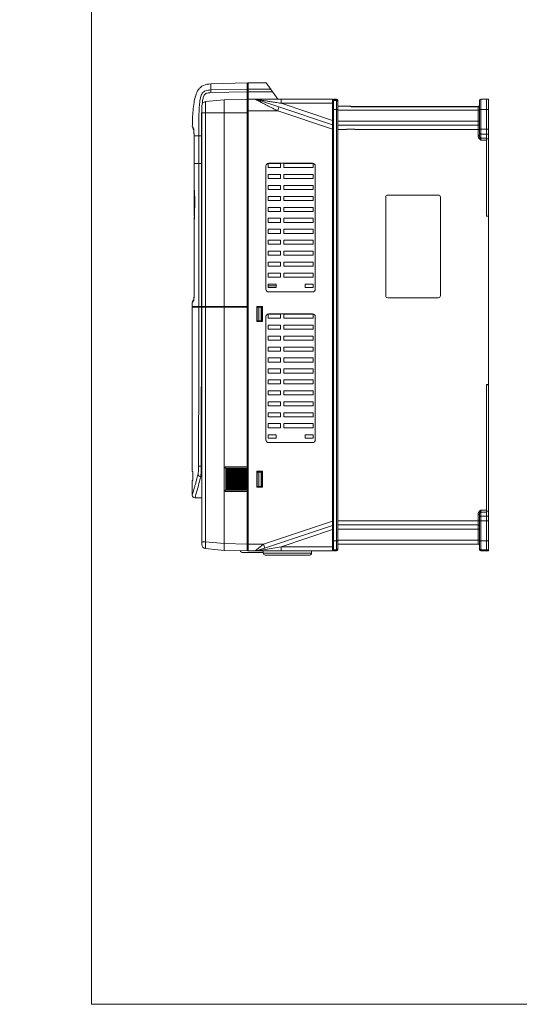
# Model space of a CAD drawing. Header units: millimetres. Extents: x -473 to 23648, y -382 to 1866.
# Tile 163 of 256: x 7216 to 7580, y -382 to 337. Entities that reach past the tile are written whole.
import ezdxf

# ---------------------------------------------------------------- set-up
doc = ezdxf.new("R2010")
doc.units = ezdxf.units.MM
doc.header["$LTSCALE"] = 80
doc.layers.get('0').update_dxf_attribs({"linetype": 'CONTINUOUS'})
doc.styles.get("Standard").update_dxf_attribs({"font": 'technic_.ttf', "width": 0.7})

msp = doc.modelspace()

# ---------------------------------------------------------------- linework, layer by layer
at = {"color": 0, "lineweight": 0}
for p, q in [((7268.152, 784.392), (7268.152, -382.445)), ((7268.152, -382.445), (9857.679, -382.445))]:
    msp.add_line(p, q, dxfattribs=at)
at = {"color": 0, "linetype": 'Continuous', "lineweight": 0}
for p, q in [((7355.235, 289.881), (7381.685, 290.574)), ((7355.235, 285.479), (7355.235, 289.881)), ((7381.685, 268.708), (7381.685, 290.574)), ((7382.085, 290.084), (7381.685, 290.084)), ((7382.085, 278.208), (7382.085, 290.084)), ((7382.085, 290.074), (7382.485, 290.074)), ((7382.485, 287.898), (7382.085, 287.898)), ((7382.485, 287.771), (7382.085, 287.771)), ((7382.485, -51.302), (7382.485, 290.574)), ((7382.485, 290.574), (7395.585, 290.574)), ((7395.585, 290.574), (7404.082, 278.698)), ((7355.235, 285.479), (7381.685, 286.122)), ((7355.252, 283.491), (7381.685, 284.134)), ((7382.085, 285.634), (7381.685, 285.634)), ((7382.085, 284.143), (7381.685, 284.143)), ((7382.085, -50.802), (7382.085, 285.625)), ((7382.085, 285.625), (7382.485, 285.625)), ((7382.085, 284.134), (7400.193, 284.134)), ((7382.485, 286.122), (7398.77, 286.122)), ((7348.635, 268.708), (7348.635, 273.979)), ((7365.021, 278.261), (7351.352, 276.966)), ((7351.352, 275.014), (7351.352, 276.966)), ((7351.352, 273.979), (7351.352, 275.014)), ((7351.352, 268.709), (7351.352, 273.979)), ((7365.021, 278.261), (7381.685, 278.698)), ((7382.085, 278.208), (7381.685, 278.208)), ((7382.085, 278.198), (7382.485, 278.198)), ((7382.085, 277.348), (7382.085, 268.708)), ((7382.485, 278.698), (7387.596, 278.698)), ((7382.485, 278.698), (7387.596, 278.698)), ((7387.634, 278.698), (7387.6, 278.698)), ((7387.6, 278.698), (7444.085, 278.698)), ((7388.548, 278.543), (7388.239, 278.628)), ((7404.99, 273.043), (7388.548, 278.543)), ((7406.51, 278.698), (7406.51, 275.698)), ((7406.51, 278.698), (7444.085, 278.698)), ((7444.085, 263.129), (7406.51, 275.698)), ((7406.51, 275.698), (7444.885, 275.698)), ((7444.085, -51.302), (7444.085, 278.698)), ((7444.885, 278.198), (7444.085, 278.198)), ((7444.885, 278.112), (7444.885, 278.698)), ((7444.885, 278.698), (7446.885, 278.698)), ((7444.885, 278.698), (7446.885, 278.698)), ((7446.885, 278.097), (7444.885, 278.097)), ((7444.885, 271.198), (7444.885, 278.096)), ((7446.885, 277.878), (7444.885, 277.878)), ((7446.885, 277.878), (7444.885, 277.878)), ((7446.885, 278.698), (7446.885, -50.701)), ((7446.885, 278.698), (7446.885, -50.701)), ((7447.885, 277.698), (7447.885, -50.302)), ((7447.885, 277.698), (7447.885, -50.302)), ((7456.466, 273.698), (7447.885, 273.698)), ((7458.885, 273.276), (7458.1, 273.372)), ((7458.792, 273.277), (7458.34, 273.342)), ((7459.911, 273.488), (7549.859, 273.488)), ((7473.065, 273.483), (7460.635, 273.483)), ((7549.513, 273.483), (7536.768, 273.483)), ((7549.866, 273.422), (7549.513, 273.483)), ((7550.11, 273.276), (7549.866, 273.422)), ((7550.811, 273.421), (7550.556, 273.3)), ((7551.041, 273.622), (7550.811, 273.421)), ((7551.011, 273.591), (7550.902, 273.501)), ((7551.179, 273.805), (7551.011, 273.591)), ((7551.179, 273.805), (7551.041, 273.622)), ((7551.182, 273.81), (7551.293, 273.953)), ((7551.205, 273.787), (7551.182, 273.81)), ((7551.292, 273.952), (7551.205, 273.787)), ((7551.366, 274.054), (7551.292, 273.952)), ((7551.292, 273.952), (7551.293, 273.952)), ((7551.37, 274.067), (7551.368, 274.061)), ((7551.385, 252.112), (7551.385, 277.698)), ((7552.385, 248.869), (7552.385, 278.698)), ((7552.385, 278.698), (7556.385, 278.698)), ((7556.385, 278.698), (7552.385, 278.698)), ((7556.385, 278.698), (7556.385, 193.388)), ((7557.885, 278.698), (7556.385, 278.698)), ((7556.385, 278.698), (7556.385, 271.198)), ((7557.885, 193.188), (7557.885, 278.698)), ((7348.524, 268.712), (7348.527, 268.809)), ((7348.635, 127.208), (7348.635, 268.708)), ((7382.085, 268.708), (7348.635, 268.708)), ((7351.352, 127.208), (7351.352, 268.709)), ((7365.021, 268.708), (7365.021, 127.208)), ((7381.685, 10.137), (7381.685, 268.708)), ((7382.085, 270.198), (7404.039, 270.198)), ((7404.99, 273.043), (7404.039, 270.198)), ((7444.085, 256.802), (7404.039, 270.198)), ((7444.085, 259.965), (7404.99, 273.043)), ((7444.885, -43.802), (7444.885, 271.198)), ((7444.885, 271.198), (7447.885, 271.198)), ((7444.885, 271.198), (7447.885, 271.198)), ((7447.885, 270.698), (7551.385, 270.698)), ((7550.385, 273.276), (7458.885, 273.276)), ((7458.885, 273.065), (7458.885, 273.276)), ((7550.385, 273.065), (7458.885, 273.065)), ((7550.556, 273.3), (7550.385, 273.276)), ((7550.385, 252.112), (7550.385, 273.276)), ((7551.385, 271.198), (7556.385, 271.198)), ((7556.385, 193.188), (7556.385, 271.198)), ((7557.885, 271.198), (7556.385, 271.198)), ((7444.885, 262.861), (7444.085, 262.861)), ((7444.885, 259.198), (7444.085, 259.198)), ((7447.885, 262.698), (7551.385, 262.698)), ((7550.385, 259.698), (7447.885, 259.698)), ((7341.959, 257.849), (7342.411, 257.042)), ((7342.246, 257.892), (7342.436, 257.548)), ((7342.411, 257.042), (7342.757, 256.421)), ((7342.436, 257.548), (7342.645, 257.172)), ((7342.744, 256.516), (7342.767, 256.34)), ((7342.765, 256.359), (7342.793, 256.078)), ((7342.791, 256.105), (7342.821, 255.731)), ((7342.818, 255.764), (7342.846, 255.338)), ((7342.846, 255.338), (7342.876, 254.778)), ((7342.874, 254.824), (7342.901, 254.176)), ((7342.899, 254.227), (7342.924, 253.494)), ((7342.922, 253.551), (7342.944, 252.738)), ((7342.942, 252.798), (7342.961, 251.833)), ((7342.964, 251.858), (7342.961, 251.832)), ((7342.964, 251.858), (7346.359, 251.858)), ((7346.359, 231.858), (7346.359, 251.858)), ((7346.359, 251.858), (7348.311, 251.858)), ((7348.311, 248.708), (7348.311, 251.858)), ((7444.885, 256.534), (7444.085, 256.534)), ((7454.385, 256.698), (7447.885, 256.698)), ((7460.385, 256.928), (7454.385, 256.928)), ((7454.385, 256.813), (7454.385, 256.928)), ((7454.385, 256.698), (7454.385, 256.813)), ((7460.385, 256.813), (7460.385, 256.928)), ((7460.385, 256.698), (7460.385, 256.813)), ((7460.385, 256.698), (7551.385, 256.698)), ((7551.385, 252.112), (7550.385, 252.112)), ((7551.385, 256.769), (7556.385, 256.769)), ((7552.385, 253.233), (7556.385, 253.233)), ((7557.885, 256.769), (7556.385, 256.769)), ((7557.885, 253.233), (7556.385, 253.233)), ((7342.973, 250.525), (7342.973, 231.858)), ((7342.977, 250.095), (7342.973, 250.095)), ((7342.977, 250.095), (7342.977, 231.858)), ((7348.311, 231.858), (7348.311, 248.708)), ((7551.776, 250.43), (7551.166, 249.869)), ((7556.385, 250.284), (7552.385, 250.284)), ((7556.385, 248.869), (7552.385, 248.869)), ((7557.885, 249.698), (7556.385, 249.698)), ((7342.977, 232.096), (7342.973, 232.096)), ((7342.977, 231.858), (7342.973, 231.858)), ((7342.977, 231.858), (7342.979, 214.624)), ((7346.359, 231.858), (7342.977, 231.858)), ((7348.635, 231.858), (7346.359, 231.858)), ((7348.303, 127.208), (7348.311, 231.858)), ((7396.985, 228.698), (7396.985, 231.698)), ((7396.985, 231.698), (7406.085, 231.698)), ((7397.485, 231.898), (7429.485, 231.898)), ((7406.085, 231.698), (7406.085, 228.698)), ((7408.585, 231.698), (7408.585, 228.698)), ((7408.585, 231.698), (7429.985, 231.698)), ((7429.985, 231.698), (7429.985, 228.698)), ((7395.485, 139.898), (7395.485, 229.898)), ((7406.085, 228.698), (7396.985, 228.698)), ((7396.985, 220.698), (7396.985, 223.698)), ((7396.985, 223.698), (7406.085, 223.698)), ((7406.085, 223.698), (7406.085, 220.698)), ((7429.985, 228.698), (7408.585, 228.698)), ((7408.585, 223.698), (7408.585, 220.698)), ((7408.585, 223.698), (7429.985, 223.698)), ((7429.985, 223.698), (7429.985, 220.698)), ((7431.485, 229.898), (7431.485, 139.898)), ((7406.085, 220.698), (7396.985, 220.698)), ((7429.985, 220.698), (7408.585, 220.698)), ((7342.975, 214.653), (7342.979, 214.624)), ((7342.975, 214.653), (7342.985, 214.499)), ((7342.979, 214.624), (7342.985, 214.499)), ((7342.985, 214.499), (7343.019, 214.22)), ((7343.014, 214.337), (7343.019, 214.22)), ((7343.019, 214.22), (7343.019, 214.218)), ((7396.985, 212.698), (7396.985, 215.698)), ((7396.985, 215.698), (7406.085, 215.698)), ((7406.085, 212.698), (7396.985, 212.698)), ((7406.085, 215.698), (7406.085, 212.698)), ((7408.585, 215.698), (7408.585, 212.698)), ((7408.585, 215.698), (7429.985, 215.698)), ((7429.985, 212.698), (7408.585, 212.698)), ((7429.985, 215.698), (7429.985, 212.698)), ((7521.385, 208.698), (7484.385, 208.698)), ((7396.985, 204.698), (7396.985, 207.698)), ((7396.985, 207.698), (7406.085, 207.698)), ((7406.085, 204.698), (7396.985, 204.698)), ((7406.085, 207.698), (7406.085, 204.698)), ((7408.585, 207.698), (7408.585, 204.698)), ((7408.585, 207.698), (7429.985, 207.698)), ((7429.985, 204.698), (7408.585, 204.698)), ((7429.985, 207.698), (7429.985, 204.698)), ((7482.885, 207.198), (7482.885, 135.198)), ((7522.885, 135.198), (7522.885, 207.198)), ((7342.981, 197.939), (7342.984, 197.81)), ((7343.407, 198.765), (7343.405, 198.792)), ((7343.449, 200.817), (7343.446, 200.61)), ((7396.985, 196.698), (7396.985, 199.698)), ((7396.985, 199.698), (7406.085, 199.698)), ((7406.085, 196.698), (7396.985, 196.698)), ((7406.085, 199.698), (7406.085, 196.698)), ((7408.585, 199.698), (7408.585, 196.698)), ((7408.585, 199.698), (7429.985, 199.698)), ((7429.985, 196.698), (7408.585, 196.698)), ((7429.985, 199.698), (7429.985, 196.698)), ((7342.989, 187.376), (7342.986, 187.247)), ((7342.99, 187.329), (7342.986, 187.247)), ((7342.989, 187.376), (7342.99, 187.329)), ((7342.992, 187.375), (7342.99, 187.323)), ((7342.99, 187.323), (7342.99, 187.247)), ((7396.985, 188.698), (7396.985, 191.698)), ((7396.985, 191.698), (7406.085, 191.698)), ((7406.085, 188.698), (7396.985, 188.698)), ((7406.085, 191.698), (7406.085, 188.698)), ((7408.585, 191.698), (7408.585, 188.698)), ((7408.585, 191.698), (7429.985, 191.698)), ((7429.985, 188.698), (7408.585, 188.698)), ((7429.985, 191.698), (7429.985, 188.698)), ((7557.885, 193.388), (7556.385, 193.388)), ((7557.885, 193.188), (7556.385, 193.188)), ((7557.885, 193.188), (7557.885, 70.188)), ((7396.985, 180.698), (7396.985, 183.698)), ((7396.985, 183.698), (7406.085, 183.698)), ((7406.085, 180.698), (7396.985, 180.698)), ((7406.085, 183.698), (7406.085, 180.698)), ((7408.585, 183.698), (7408.585, 180.698)), ((7408.585, 183.698), (7429.985, 183.698)), ((7429.985, 180.698), (7408.585, 180.698)), ((7429.985, 183.698), (7429.985, 180.698)), ((7396.985, 172.698), (7396.985, 175.698)), ((7396.985, 175.698), (7406.085, 175.698)), ((7406.085, 172.698), (7396.985, 172.698)), ((7406.085, 175.698), (7406.085, 172.698)), ((7408.585, 175.698), (7408.585, 172.698)), ((7408.585, 175.698), (7429.985, 175.698)), ((7429.985, 172.698), (7408.585, 172.698)), ((7429.985, 175.698), (7429.985, 172.698)), ((7396.985, 164.698), (7396.985, 167.698)), ((7396.985, 167.698), (7406.085, 167.698)), ((7406.085, 167.698), (7406.085, 164.698)), ((7408.585, 167.698), (7408.585, 164.698)), ((7408.585, 167.698), (7429.985, 167.698)), ((7429.985, 167.698), (7429.985, 164.698)), ((7406.085, 164.698), (7396.985, 164.698)), ((7396.985, 156.698), (7396.985, 159.698)), ((7396.985, 159.698), (7406.085, 159.698)), ((7406.085, 159.698), (7406.085, 156.698)), ((7429.985, 164.698), (7408.585, 164.698)), ((7408.585, 159.698), (7408.585, 156.698)), ((7408.585, 159.698), (7429.985, 159.698)), ((7429.985, 159.698), (7429.985, 156.698)), ((7406.085, 156.698), (7396.985, 156.698)), ((7396.985, 151.698), (7406.085, 151.698)), ((7396.985, 148.698), (7396.985, 151.698)), ((7406.085, 151.698), (7406.085, 148.698)), ((7429.985, 156.698), (7408.585, 156.698)), ((7408.585, 151.698), (7429.985, 151.698)), ((7408.585, 151.698), (7408.585, 148.698)), ((7429.985, 151.698), (7429.985, 148.698)), ((7406.085, 148.698), (7396.985, 148.698)), ((7429.985, 148.698), (7408.585, 148.698)), ((7343.035, 138.513), (7343.031, 138.513)), ((7396.985, 143.498), (7402.985, 143.498)), ((7396.985, 141.098), (7396.985, 143.498)), ((7402.985, 142.447), (7396.985, 142.447)), ((7402.985, 141.098), (7396.985, 141.098)), ((7429.485, 137.898), (7397.485, 137.898)), ((7402.985, 143.498), (7402.985, 141.098)), ((7423.985, 143.498), (7429.985, 143.498)), ((7423.985, 141.098), (7423.985, 143.498)), ((7429.985, 141.098), (7423.985, 141.098)), ((7429.985, 143.498), (7429.985, 141.098)), ((7341.635, 127.208), (7341.635, 130.143)), ((7342.494, 131.958), (7342.038, 131.348)), ((7342.658, 131.514), (7342.434, 131.212)), ((7342.804, 132.378), (7342.494, 131.958)), ((7484.385, 133.698), (7521.385, 133.698)), ((7341.635, 127.208), (7381.685, 127.208)), ((7341.635, 6.708), (7341.635, 126.708)), ((7341.635, 126.708), (7382.085, 126.708)), ((7342.135, 126.708), (7342.135, 127.208)), ((7346.351, 127.208), (7346.352, 129.308)), ((7346.848, 126.708), (7346.848, 127.208)), ((7348.273, 10.596), (7348.302, 126.708)), ((7348.311, 126.708), (7348.311, 127.208)), ((7348.635, -46.563), (7348.635, 126.708)), ((7348.635, -44.572), (7348.635, 126.708)), ((7349.135, 126.708), (7349.135, 127.208)), ((7351.352, -44.572), (7351.352, 126.708)), ((7351.399, 126.708), (7351.399, 127.208)), ((7365.021, 126.708), (7365.021, -45.867)), ((7365.051, 126.708), (7365.051, 127.208)), ((7388.687, 127.208), (7392.987, 127.208)), ((7388.687, 116.208), (7388.687, 127.208)), ((7389.087, 126.708), (7388.687, 126.708)), ((7389.087, 126.708), (7392.587, 126.708)), ((7389.087, 126.708), (7389.087, 116.708)), ((7390.147, 126.708), (7390.147, 116.708)), ((7392.034, 116.708), (7392.034, 126.708)), ((7392.587, 126.708), (7392.587, 116.708)), ((7392.987, 123.859), (7392.587, 123.859)), ((7392.987, 127.208), (7392.987, 116.208)), ((7389.087, 116.708), (7388.687, 116.708)), ((7392.987, 116.208), (7388.687, 116.208)), ((7392.587, 116.708), (7389.087, 116.708)), ((7392.587, 119.798), (7392.987, 119.798)), ((7392.987, 118.598), (7392.587, 118.598)), ((7395.485, 29.898), (7395.485, 119.898)), ((7396.985, 121.698), (7406.085, 121.698)), ((7396.985, 118.698), (7396.985, 121.698)), ((7406.085, 118.698), (7396.985, 118.698)), ((7397.485, 121.898), (7429.485, 121.898)), ((7406.085, 121.698), (7406.085, 118.698)), ((7408.585, 121.698), (7429.985, 121.698)), ((7408.585, 121.698), (7408.585, 118.698)), ((7429.985, 118.698), (7408.585, 118.698)), ((7429.985, 121.698), (7429.985, 118.698)), ((7431.485, 119.898), (7431.485, 29.898)), ((7396.985, 113.698), (7406.085, 113.698)), ((7396.985, 110.698), (7396.985, 113.698)), ((7406.085, 110.698), (7396.985, 110.698)), ((7406.085, 113.698), (7406.085, 110.698)), ((7408.585, 113.698), (7429.985, 113.698)), ((7408.585, 113.698), (7408.585, 110.698)), ((7429.985, 110.698), (7408.585, 110.698)), ((7429.985, 113.698), (7429.985, 110.698)), ((7396.985, 105.698), (7406.085, 105.698)), ((7396.985, 102.698), (7396.985, 105.698)), ((7406.085, 102.698), (7396.985, 102.698)), ((7406.085, 105.698), (7406.085, 102.698)), ((7408.585, 105.698), (7429.985, 105.698)), ((7408.585, 105.698), (7408.585, 102.698)), ((7429.985, 102.698), (7408.585, 102.698)), ((7429.985, 105.698), (7429.985, 102.698)), ((7396.985, 97.698), (7406.085, 97.698)), ((7396.985, 94.698), (7396.985, 97.698)), ((7406.085, 94.698), (7396.985, 94.698)), ((7406.085, 97.698), (7406.085, 94.698)), ((7408.585, 97.698), (7429.985, 97.698)), ((7408.585, 97.698), (7408.585, 94.698)), ((7429.985, 94.698), (7408.585, 94.698)), ((7429.985, 97.698), (7429.985, 94.698)), ((7396.985, 89.698), (7406.085, 89.698)), ((7396.985, 86.698), (7396.985, 89.698)), ((7406.085, 86.698), (7396.985, 86.698)), ((7406.085, 89.698), (7406.085, 86.698)), ((7408.585, 89.698), (7429.985, 89.698)), ((7408.585, 89.698), (7408.585, 86.698)), ((7429.985, 86.698), (7408.585, 86.698)), ((7429.985, 89.698), (7429.985, 86.698)), ((7396.985, 78.698), (7396.985, 81.698)), ((7396.985, 81.698), (7406.085, 81.698)), ((7406.085, 81.698), (7406.085, 78.698)), ((7408.585, 81.698), (7408.585, 78.698)), ((7408.585, 81.698), (7429.985, 81.698)), ((7429.985, 81.698), (7429.985, 78.698)), ((7406.085, 78.698), (7396.985, 78.698)), ((7396.985, 70.698), (7396.985, 73.698)), ((7396.985, 73.698), (7406.085, 73.698)), ((7406.085, 73.698), (7406.085, 70.698)), ((7429.985, 78.698), (7408.585, 78.698)), ((7408.585, 73.698), (7429.985, 73.698)), ((7408.585, 73.698), (7408.585, 70.698)), ((7429.985, 73.698), (7429.985, 70.698)), ((7406.085, 70.698), (7396.985, 70.698)), ((7396.985, 62.698), (7396.985, 65.698)), ((7396.985, 65.698), (7406.085, 65.698)), ((7406.085, 65.698), (7406.085, 62.698)), ((7429.985, 70.698), (7408.585, 70.698)), ((7408.585, 65.698), (7429.985, 65.698)), ((7408.585, 65.698), (7408.585, 62.698)), ((7429.985, 65.698), (7429.985, 62.698)), ((7556.385, -50.701), (7556.385, 70.188)), ((7557.885, 70.188), (7556.385, 70.188)), ((7556.385, -51.302), (7556.385, 69.988)), ((7557.885, 69.988), (7556.385, 69.988)), ((7557.885, -51.302), (7557.885, 70.188)), ((7406.085, 62.698), (7396.985, 62.698)), ((7396.985, 57.698), (7406.085, 57.698)), ((7396.985, 54.698), (7396.985, 57.698)), ((7406.085, 57.698), (7406.085, 54.698)), ((7429.985, 62.698), (7408.585, 62.698)), ((7408.585, 57.698), (7429.985, 57.698)), ((7408.585, 57.698), (7408.585, 54.698)), ((7429.985, 57.698), (7429.985, 54.698)), ((7406.085, 54.698), (7396.985, 54.698)), ((7429.985, 54.698), (7408.585, 54.698)), ((7396.985, 49.698), (7406.085, 49.698)), ((7396.985, 46.698), (7396.985, 49.698)), ((7406.085, 46.698), (7396.985, 46.698)), ((7406.085, 49.698), (7406.085, 46.698)), ((7408.585, 49.698), (7429.985, 49.698)), ((7408.585, 49.698), (7408.585, 46.698)), ((7429.985, 46.698), (7408.585, 46.698)), ((7429.985, 49.698), (7429.985, 46.698)), ((7396.985, 41.698), (7406.085, 41.698)), ((7396.985, 38.698), (7396.985, 41.698)), ((7406.085, 38.698), (7396.985, 38.698)), ((7406.085, 41.698), (7406.085, 38.698)), ((7408.585, 41.698), (7429.985, 41.698)), ((7408.585, 41.698), (7408.585, 38.698)), ((7429.985, 38.698), (7408.585, 38.698)), ((7429.985, 41.698), (7429.985, 38.698)), ((7396.985, 33.498), (7402.985, 33.498)), ((7396.985, 31.098), (7396.985, 33.498)), ((7402.985, 31.098), (7396.985, 31.098)), ((7402.985, 33.498), (7402.985, 31.098)), ((7423.985, 33.498), (7429.985, 33.498)), ((7423.985, 31.098), (7423.985, 33.498)), ((7429.985, 31.098), (7423.985, 31.098)), ((7429.985, 33.498), (7429.985, 31.098)), ((7429.485, 27.898), (7397.485, 27.898)), ((7348.273, 10.596), (7348.635, 10.595)), ((7381.685, 10.137), (7366.135, 10.137)), ((7367.259, 9.137), (7366.135, 9.137)), ((7366.159, -6.856), (7366.159, 9.13)), ((7366.759, 9.137), (7366.759, -6.863)), ((7367.259, -6.863), (7367.259, 9.137)), ((7368.359, 9.137), (7367.269, 9.137)), ((7367.859, 9.137), (7367.859, -6.863)), ((7368.359, -6.863), (7368.359, 9.137)), ((7369.458, 9.137), (7368.369, 9.137)), ((7368.958, 9.137), (7368.958, -6.863)), ((7369.458, -6.863), (7369.458, 9.137)), ((7370.558, 9.137), (7369.469, 9.137)), ((7370.058, 9.137), (7370.058, -6.863)), ((7370.558, -6.863), (7370.558, 9.137)), ((7371.657, 9.137), (7370.568, 9.137)), ((7371.158, 9.137), (7371.158, -6.863)), ((7371.657, -6.863), (7371.657, 9.137)), ((7372.757, 9.137), (7371.668, 9.137)), ((7372.257, 9.137), (7372.257, -6.863)), ((7372.757, -6.863), (7372.757, 9.137)), ((7373.857, 9.137), (7372.768, 9.137)), ((7373.357, 9.137), (7373.357, -6.863)), ((7373.857, -6.863), (7373.857, 9.137)), ((7374.956, 9.137), (7373.867, 9.137)), ((7374.456, 9.137), (7374.456, -6.863)), ((7374.956, -6.863), (7374.956, 9.137)), ((7376.056, 9.137), (7374.967, 9.137)), ((7375.556, 9.137), (7375.556, -6.863)), ((7376.056, -6.863), (7376.056, 9.137)), ((7377.156, 9.137), (7376.066, 9.137)), ((7376.656, 9.137), (7376.656, -6.863)), ((7377.156, -6.863), (7377.156, 9.137)), ((7378.255, 9.137), (7377.166, 9.137)), ((7377.755, 9.137), (7377.755, -6.863)), ((7378.255, -6.863), (7378.255, 9.137)), ((7379.355, 9.137), (7378.266, 9.137)), ((7378.855, 9.137), (7378.855, -6.863)), ((7379.355, -6.863), (7379.355, 9.137)), ((7380.454, 9.137), (7379.365, 9.137)), ((7379.955, 9.137), (7379.955, -6.863)), ((7380.454, -6.863), (7380.454, 9.137)), ((7380.465, 9.137), (7382.085, 9.137)), ((7381.054, 9.137), (7381.054, -6.863)), ((7381.685, 10.137), (7382.085, 10.137)), ((7381.685, 9.137), (7381.685, -6.863)), ((7341.635, 6.708), (7341.998, 6.708)), ((7342.004, 0.208), (7341.635, 0.208)), ((7341.635, -10.47), (7341.635, 0.208)), ((7341.998, 6.708), (7342.004, 0.208)), ((7347.804, 2.958), (7348.635, 2.945)), ((7388.687, 6.887), (7392.987, 6.887)), ((7388.687, -4.613), (7388.687, 6.887)), ((7388.687, 6.387), (7389.087, 6.387)), ((7389.087, 6.387), (7392.587, 6.387)), ((7389.087, -4.113), (7389.087, 6.387)), ((7390.147, -4.113), (7390.147, 6.387)), ((7392.034, -4.113), (7392.034, 6.387)), ((7392.145, 4.887), (7392.587, 4.887)), ((7392.145, 3.387), (7392.145, 4.887)), ((7392.145, 3.387), (7392.587, 3.387)), ((7392.145, 1.887), (7392.587, 1.887)), ((7392.145, 0.387), (7392.145, 1.887)), ((7392.145, 0.387), (7392.587, 0.387)), ((7392.587, 4.887), (7392.587, 6.387)), ((7392.587, 1.887), (7392.587, 3.387)), ((7392.587, -1.113), (7392.587, 0.387)), ((7392.987, 6.887), (7392.987, -4.613)), ((7367.259, -6.863), (7366.135, -6.863)), ((7368.359, -6.863), (7367.269, -6.863)), ((7369.458, -6.863), (7368.369, -6.863)), ((7370.558, -6.863), (7369.469, -6.863)), ((7371.657, -6.863), (7370.568, -6.863)), ((7372.757, -6.863), (7371.668, -6.863)), ((7373.857, -6.863), (7372.768, -6.863)), ((7374.956, -6.863), (7373.867, -6.863)), ((7376.056, -6.863), (7374.967, -6.863)), ((7377.156, -6.863), (7376.066, -6.863)), ((7378.255, -6.863), (7377.166, -6.863)), ((7379.355, -6.863), (7378.266, -6.863)), ((7380.454, -6.863), (7379.365, -6.863)), ((7380.465, -6.863), (7382.085, -6.863)), ((7388.687, -4.113), (7389.087, -4.113)), ((7392.987, -4.613), (7388.687, -4.613)), ((7389.087, -4.113), (7392.587, -4.113)), ((7392.145, -1.113), (7392.587, -1.113)), ((7392.145, -2.613), (7392.145, -1.113)), ((7392.145, -2.613), (7392.587, -2.613)), ((7392.587, -4.113), (7392.587, -2.613)), ((7348.635, -12.558), (7343.6, -12.47)), ((7344.264, -10.205), (7344.315, -10.031)), ((7381.685, -7.863), (7366.135, -7.863)), ((7381.685, -7.863), (7382.085, -7.863)), ((7381.685, -7.863), (7381.685, -46.283)), ((7552.385, -51.302), (7552.385, -21.474)), ((7552.385, -21.474), (7556.385, -21.474)), ((7550.385, -46.302), (7550.385, -24.716)), ((7551.385, -24.716), (7550.385, -24.716)), ((7551.776, -23.034), (7551.166, -22.474)), ((7551.385, -50.302), (7551.385, -24.716)), ((7552.385, -22.888), (7556.385, -22.888)), ((7556.385, -25.838), (7552.385, -25.838)), ((7557.885, -22.302), (7556.385, -22.302)), ((7557.885, -25.838), (7556.385, -25.838)), ((7388.548, -51.147), (7444.085, -32.57)), ((7388.548, -51.147), (7444.085, -32.57)), ((7444.085, -29.406), (7393.575, -46.302)), ((7406.51, -48.302), (7444.085, -35.733)), ((7444.885, -29.139), (7444.085, -29.139)), ((7444.885, -31.802), (7444.085, -31.802)), ((7444.885, -35.466), (7444.085, -35.466)), ((7447.885, -29.302), (7551.385, -29.302)), ((7447.885, -32.302), (7550.385, -32.302)), ((7447.885, -35.302), (7551.385, -35.302)), ((7551.385, -29.373), (7556.385, -29.373)), ((7557.885, -29.373), (7556.385, -29.373)), ((7348.635, -44.572), (7351.352, -44.572)), ((7351.352, -44.572), (7365.021, -45.867)), ((7351.352, -49.549), (7365.021, -50.845)), ((7365.021, -45.847), (7381.685, -46.283)), ((7381.685, -46.283), (7381.685, -51.281)), ((7382.085, -46.293), (7381.685, -46.293)), ((7382.085, -46.293), (7382.085, -50.775)), ((7382.085, -46.302), (7393.575, -46.302)), ((7387.596, -51.302), (7388.898, -50.214)), ((7388.548, -51.147), (7394.69, -50.174)), ((7388.898, -50.214), (7393.575, -46.302)), ((7393.575, -46.302), (7394.527, -49.147)), ((7394.69, -50.174), (7394.872, -50.146)), ((7394.872, -50.146), (7406.51, -48.302)), ((7406.51, -48.302), (7444.885, -48.302)), ((7406.51, -48.302), (7406.51, -51.302)), ((7444.885, -51.302), (7444.885, -43.802)), ((7444.885, -43.802), (7447.885, -43.802)), ((7444.885, -43.802), (7447.885, -43.802)), ((7551.385, -43.302), (7447.885, -43.302)), ((7550.385, -46.302), (7447.885, -46.302)), ((7551.385, -43.802), (7556.385, -43.802)), ((7557.885, -43.802), (7556.385, -43.802)), ((7365.021, -50.845), (7381.685, -51.281)), ((7378.785, -52.452), (7393.485, -52.452)), ((7382.085, -50.792), (7381.685, -50.792)), ((7382.085, -50.802), (7382.485, -50.802)), ((7382.485, -51.302), (7387.596, -51.302)), ((7387.596, -51.302), (7406.51, -51.302)), ((7393.485, -51.302), (7393.485, -52.802)), ((7393.485, -52.802), (7428.785, -52.802)), ((7427.285, -54.302), (7394.985, -54.302)), ((7406.51, -51.302), (7444.085, -51.302)), ((7428.785, -51.302), (7428.785, -52.802)), ((7444.885, -50.802), (7444.085, -50.802)), ((7444.885, -50.483), (7446.885, -50.483)), ((7444.885, -50.483), (7446.885, -50.483)), ((7444.885, -50.701), (7446.885, -50.701)), ((7446.885, -51.302), (7444.885, -51.302)), ((7446.885, -51.302), (7444.885, -51.302)), ((7446.885, -50.716), (7446.885, -51.302)), ((7446.885, -50.716), (7446.885, -51.302)), ((7552.385, -50.483), (7556.385, -50.483)), ((7552.385, -50.701), (7556.385, -50.701)), ((7556.385, -51.302), (7552.385, -51.302)), ((7557.885, -50.483), (7556.385, -50.483)), ((7556.385, -50.701), (7557.885, -50.701)), ((7556.385, -50.716), (7556.385, -51.302)), ((7557.885, -51.302), (7556.385, -51.302))]:
    msp.add_line(p, q, dxfattribs=at)
for points in [[(7458.1, 273.372), (7457.395, 273.549), (7456.747, 273.68), (7456.465, 273.698)], [(7457.119, 273.605), (7456.665, 273.689), (7456.472, 273.697)], [(7458.05, 273.384), (7458.032, 273.387), (7457.392, 273.549)], [(7543.513, 273.483), (7543.16, 273.422), (7542.916, 273.276)], [(7551.385, 274.113), (7551.372, 274.066), (7551.292, 273.952)], [(7342.737, 256.564), (7342.735, 256.57), (7342.744, 256.516)], [(7342.961, 251.833), (7342.964, 251.62), (7342.973, 250.525)], [(7342.973, 231.858), (7342.973, 226.36), (7342.981, 197.938)], [(7343.019, 214.218), (7343.122, 213.195), (7343.254, 211.318), (7343.361, 209.008), (7343.433, 206.384), (7343.462, 203.595), (7343.446, 200.796), (7343.405, 198.792)], [(7342.984, 197.81), (7343.136, 194.382), (7343.203, 192.595)], [(7343.405, 198.792), (7343.293, 195.034), (7343.138, 190.804), (7342.989, 187.376)], [(7342.986, 187.247), (7342.997, 170.899), (7343.013, 154.16), (7343.031, 138.395)], [(7343.031, 138.395), (7343.027, 137.508), (7343.018, 136.66), (7343.001, 135.864), (7342.979, 135.134), (7342.954, 134.472), (7342.926, 133.886), (7342.894, 133.38), (7342.862, 132.953), (7342.831, 132.609), (7342.801, 132.353), (7342.778, 132.195), (7342.774, 132.173)]]:
    msp.add_lwpolyline(points, dxfattribs=at)
for centre, radius, start, end in [((7351.635, 273.979), 3, 95.414702, 180), ((7387.596, 275.698), 3, 71.504549, 90), ((7446.885, 277.698), 1, 0, 90), ((7446.885, 277.698), 1, 0, 90), ((7446.885, 277.097), 1, 359.999723, 90), ((7446.885, 277.097), 1, 359.999723, 90), ((7459.885, 272.488), 1, 90, 126.971253), ((7549.885, 272.488), 1, 54.046949, 90), ((7549.498, 274.634), 1.905, 321.046727, 327.05784), ((7549.442, 274.673), 1.973, 326.989539, 333.32999), ((7551.024, 274.116), 0.361, 343.350371, 359.950843), ((7552.385, 277.698), 1, 90, 180), ((7503.397, 263.284), 154.968, 177.044535, 177.956931), ((7550.385, 260.698), 1, 270, 0), ((7343.695, 258.843), 2, 178.911158, 209.783628), ((7344.629, 257.139), 1.984, 179.042879, 196.889271), ((7315.117, 253.904), 27.773, 3.598611, 4.429267), ((7224.483, 250.117), 118.494, 359.98929, 0.84192), ((7397.485, 229.898), 2, 90, 180), ((7429.485, 229.898), 2, 0, 90), ((7307.786, 210.177), 35.473, 6.971893, 7.203187), ((7306.489, 210.02), 36.78, 6.74022, 6.968805), ((7316.363, 211.187), 26.836, 6.487594, 6.740512), ((7484.385, 207.198), 1.5, 90, 180), ((7521.385, 207.198), 1.5, 0, 90), ((7343.837, 197.939), 0.856, 171.234618, 180.01299), ((6757.406, 214.404), 586.209, 357.35734, 358.471254), ((7186.542, 202.96), 156.921, 358.467912, 359.142051), ((7397.485, 139.898), 2, 180, 270), ((7429.485, 139.898), 2, 270, 0), ((7343.635, 130.143), 2, 142.963125, 180), ((7213.313, 227.005), 160.775, 323.306411, 323.428906), ((7344.645, 131.525), 1.987, 151.28301, 180.302684), ((7320.867, 134.626), 22.069, 354.342068, 355.583711), ((7484.385, 135.198), 1.5, 180, 270), ((7521.385, 135.198), 1.5, 270, 0), ((7397.485, 119.898), 2, 90, 180), ((7429.485, 119.898), 2, 0, 90), ((7397.485, 29.898), 2, 180, 270), ((7429.485, 29.898), 2, 270, 0), ((7366.135, 9.637), 0.5, 90, 272.801368), ((6998.001, 89.943), 360.455, 343.89769, 346.035666), ((7366.135, -7.363), 0.5, 87.198489, 270), ((7343.635, -10.47), 2, 180.000013, 268.999993), ((7025.123, 82.196), 332.249, 343.445673, 343.852716), ((7550.385, -33.302), 1, 22.499721, 90), ((7351.635, -46.562), 3, 180.002118, 264.585498), ((7232.87, -44.099), 118.42, 358.35883, 358.571364), ((7394.402, -48.911), 29.5, 178.89354, 179.770347), ((7446.885, -49.701), 1, 270, 0.000277), ((7446.885, -49.701), 1, 270, 0.000277), ((7446.885, -50.302), 1, 270, 0), ((7446.885, -50.302), 1, 270, 0), ((7550.385, -47.302), 1, 0, 90), ((7552.385, -49.701), 1, 179.999723, 270), ((7552.385, -50.302), 1, 180, 270), ((7378.785, -49.952), 2.5, 208.727885, 270), ((7387.596, -48.302), 3, 269.999803, 288.495264), ((7394.985, -52.802), 1.5, 180, 270), ((7427.285, -52.802), 1.5, 270, 0)]:
    msp.add_arc(centre, radius, start, end, dxfattribs=at)
for points, start_tangent, end_tangent in [([(7355.235, 289.881), (7349.801, 288.766), (7347.814, 287.497), (7346.257, 285.809), (7344.147, 281.455), (7342.931, 276.231), (7342.24, 270.496), (7341.864, 264.453), (7341.695, 258.881)], (-0.9996573, -0.0261769), (-0.0190027, -0.9998194)), ([(7346.359, 251.858), (7346.366, 256.064), (7346.392, 259.948), (7346.439, 263.533), (7346.511, 266.839), (7346.613, 269.883), (7346.757, 272.681), (7346.956, 275.247), (7347.231, 277.585), (7347.618, 279.693), (7348.18, 281.535), (7348.975, 283.046), (7350.033, 284.147), (7351.442, 284.897), (7353.208, 285.32), (7355.235, 285.479)], (0.000001, 1), (0.9997016, 0.0244272)), ([(7348.923, 275.261), (7349.123, 276.976), (7349.374, 278.534), (7349.703, 279.928), (7350.143, 281.14), (7350.737, 282.118), (7351.534, 282.778), (7352.592, 283.182), (7353.845, 283.402), (7355.252, 283.491)], (0.0987443, 0.9951128), (0.9997047, 0.0243005)), ([(7355.235, 285.479), (7355.228, 285.271), (7355.229, 284.827), (7355.237, 284.206), (7355.252, 283.491)], (-0.1364048, -0.9906532), (0.0242976, -0.9997048)), ([(7365.019, 275.115), (7365.019, 276.573)], (-0.0070113, 0.9999754), (0.0120186, 0.9999278)), ([(7365.019, 276.573), (7365.032, 277.546), (7365.026, 278.09), (7365.021, 278.261)], (0.0120186, 0.9999278), (-0.0398264, 0.9992066)), ([(7365.021, 268.708), (7365.026, 271.138), (7365.031, 273.282), (7365.019, 275.115)], (0, 1), (-0.0070113, 0.9999754)), ([(7387.745, 278.621), (7387.596, 278.698)], (-0.9218349, 0.3875828), (0.9929824, -0.1182618)), ([(7388.902, 278.023), (7388.19, 278.389), (7387.745, 278.621)], (-0.8950673, 0.4459311), (-0.9218349, 0.3875828)), ([(7406.51, 275.698), (7404.408, 276.031), (7402.484, 276.336), (7400.721, 276.615), (7399.105, 276.871), (7397.63, 277.104), (7396.286, 277.317), (7395.062, 277.511), (7393.947, 277.688), (7392.933, 277.848), (7392.02, 277.993), (7391.205, 278.122), (7390.482, 278.237), (7389.849, 278.337), (7389.316, 278.421), (7388.9, 278.487), (7388.635, 278.529), (7388.548, 278.543)], (-0.9876873, 0.156441), (-0.9671112, 0.2543539)), ([(7404.038, 270.198), (7401.517, 271.501), (7399.244, 272.676), (7397.194, 273.736), (7395.351, 274.689), (7393.7, 275.542), (7392.233, 276.301), (7390.942, 276.968), (7389.827, 277.544), (7388.902, 278.023)], (-0.8883023, 0.4592592), (-0.8950673, 0.4459311)), ([(7447.268, 277.81), (7446.885, 277.878)], (-0.9382572, 0.3459384), (-1, 0)), ([(7447.268, 277.81), (7446.885, 277.878)], (-0.9382572, 0.3459384), (-1, 0)), ([(7447.809, 277.328), (7447.592, 277.617), (7447.268, 277.81)], (-0.4203737, 0.9073511), (-0.9382572, 0.3459384)), ([(7447.809, 277.328), (7447.592, 277.617), (7447.268, 277.81)], (-0.4203737, 0.9073511), (-0.9382572, 0.3459384)), ([(7447.885, 276.988), (7447.809, 277.328)], (0, 1), (-0.4203737, 0.9073511)), ([(7447.885, 276.988), (7447.809, 277.328)], (0, 1), (-0.4203737, 0.9073511)), ([(7458.237, 273.143), (7457.633, 273.333), (7457.136, 273.525), (7456.751, 273.654), (7456.466, 273.698)], (-0.9738566, 0.2271634), (-0.9999836, 0.0057272)), ([(7536.769, 273.484), (7536.74, 273.482), (7536.725, 273.477), (7536.717, 273.47), (7536.712, 273.459), (7536.709, 273.443), (7536.706, 273.422), (7536.704, 273.393), (7536.703, 273.354)], (-0.9999403, 0.0109295), (-0.0140172, -0.9999018)), ([(7536.703, 273.354), (7536.703, 273.303), (7536.703, 273.276)], (-0.0140172, -0.9999018), (0.0051163, -0.9999869)), ([(7550.979, 273.436), (7550.857, 273.302), (7550.735, 273.196), (7550.612, 273.121), (7550.494, 273.078), (7550.385, 273.065)], (-0.6293806, -0.7770972), (-1, 0.0002101)), ([(7551.205, 273.787), (7551.273, 273.849), (7551.33, 273.924), (7551.37, 274.012)], (0.7924837, 0.609893), (0.2867432, 0.9580075)), ([(7348.311, 251.858), (7348.313, 254.322), (7348.321, 256.617), (7348.334, 258.754), (7348.353, 260.743), (7348.377, 262.594), (7348.406, 264.317), (7348.441, 265.923), (7348.482, 267.419), (7348.524, 268.712)], (0.0000012, 1), (0.0356899, 0.9993629)), ([(7458.885, 273.065), (7458.237, 273.143)], (-1, 0.0001888), (-0.9738566, 0.2271634)), ([(7341.695, 258.881), (7341.716, 258.844), (7341.771, 258.745), (7341.852, 258.599), (7341.953, 258.417), (7342.083, 258.185), (7342.246, 257.892)], (0.4918987, -0.8706525), (0.4857378, -0.8741046)), ([(7342.645, 257.172), (7342.695, 257.007)], (0.4835583, -0.8753121), (0.1865396, -0.9824474)), ([(7342.695, 257.007), (7342.739, 256.74), (7342.776, 256.412), (7342.807, 256.049)], (0.1865396, -0.9824474), (0.0777883, -0.9969699)), ([(7342.835, 255.648), (7342.862, 255.189), (7342.887, 254.657), (7342.912, 254.031), (7342.934, 253.315), (7342.952, 252.565), (7342.964, 251.858)], (0.0633253, -0.9979929), (0.0147375, -0.9998914)), ([(7551.166, 249.869), (7550.994, 250.079), (7550.835, 250.324), (7550.692, 250.606), (7550.569, 250.926), (7550.473, 251.283), (7550.409, 251.678), (7550.385, 252.112)], (-0.6770288, 0.7359565), (-0.0000069, 1)), ([(7551.385, 253.94), (7551.461, 253.67), (7551.678, 253.44), (7552.002, 253.287), (7552.385, 253.233)], (0, -1), (1, 0)), ([(7551.776, 250.43), (7551.69, 250.588), (7551.61, 250.771), (7551.538, 250.983), (7551.477, 251.223), (7551.429, 251.49), (7551.397, 251.786), (7551.385, 252.112)], (-0.5228581, 0.8524197), (-0.0000039, 1)), ([(7551.385, 249.649), (7551.273, 249.757), (7551.166, 249.869)], (-0.7297193, 0.6837468), (-0.6762365, 0.7366846)), ([(7552.385, 248.869), (7551.89, 249.227), (7551.385, 249.649)], (-0.8178476, 0.5754348), (-0.7297193, 0.6837468)), ([(7551.776, 250.43), (7551.829, 250.309), (7551.885, 250.181)], (0.4091012, -0.912489), (0.3974324, -0.9176315)), ([(7552.385, 250.284), (7552.168, 250.3), (7551.962, 250.35), (7551.776, 250.43)], (-1, 0), (-0.8786418, 0.4774815)), ([(7551.885, 250.181), (7552.133, 249.566), (7552.385, 248.869)], (0.3974324, -0.9176315), (0.2978402, -0.9546158)), ([(7346.352, 129.308), (7346.356, 164.396), (7346.358, 199.281), (7346.359, 231.858)], (0.0001358, 1), (0, 1)), ([(7343.028, 214.219), (7343.152, 212.891), (7343.274, 211.03), (7343.37, 208.839), (7343.435, 206.411), (7343.464, 203.849), (7343.454, 201.262), (7343.449, 200.817)], (0.1130057, -0.9935943), (-0.0138199, -0.9999045)), ([(7343.358, 197.367), (7343.259, 197.419), (7343.046, 197.619), (7342.984, 197.81)], (-0.9096768, 0.4153169), (-0.0585321, 0.9982855)), ([(7342.991, 198.069), (7343.059, 198.298), (7343.212, 198.541), (7343.397, 198.721)], (0.1528812, 0.9882446), (0.7758478, 0.6309202)), ([(7342.99, 187.247), (7343.008, 163.586), (7343.035, 138.513)], (0.0005828, -0.9999998), (0.0012885, -0.9999992)), ([(7343.035, 138.513), (7343.032, 137.546), (7343.019, 136.484), (7342.993, 135.394), (7342.956, 134.393), (7342.914, 133.564), (7342.871, 132.927)], (0.0015186, -0.9999988), (-0.0778657, -0.9969639)), ([(7342.229, 130.936), (7342.053, 130.701), (7341.912, 130.513), (7341.803, 130.368), (7341.716, 130.252), (7341.657, 130.173), (7341.635, 130.143)], (-0.5975851, -0.8018055), (-0.6026472, -0.7980078)), ([(7342.751, 131.847), (7342.717, 131.678), (7342.686, 131.572), (7342.658, 131.514)], (-0.1704051, -0.9853741), (-0.5946676, -0.8039716)), ([(7342.829, 132.45), (7342.789, 132.098), (7342.751, 131.847)], (-0.0994502, -0.9950425), (-0.1704051, -0.9853741)), ([(7346.324, 10.753), (7346.34, 67.649), (7346.351, 126.708)], (0.0003424, 0.9999999), (0.0001394, 1)), ([(7345.854, 4.742), (7346.011, 5.54), (7346.142, 6.589), (7346.241, 7.844), (7346.303, 9.252), (7346.324, 10.753)], (0.2455631, 0.9693806), (0.0003728, 0.9999999)), ([(7346.324, 10.753), (7346.539, 10.692), (7346.975, 10.642), (7347.578, 10.608), (7348.273, 10.596)], (0.8231142, -0.5678759), (0.9999981, -0.0019572)), ([(7347.804, 2.958), (7347.96, 3.973), (7348.091, 5.306), (7348.19, 6.901), (7348.251, 8.69), (7348.273, 10.596)], (0.1946043, 0.9808818), (0.000339, 0.9999999)), ([(7341.635, -10.47), (7341.704, -10.242), (7341.928, -9.497), (7342.302, -8.238), (7342.786, -6.578), (7343.33, -4.677), (7343.959, -2.425), (7344.758, 0.523), (7345.854, 4.742)], (0.2897841, 0.957092), (0.2456179, 0.9693667)), ([(7345.854, 4.742), (7346.036, 4.085), (7346.465, 3.521), (7347.082, 3.127), (7347.804, 2.958)], (0.0686563, -0.9976404), (0.9980683, -0.0621264)), ([(7551.166, -22.474), (7551.522, -22.129), (7551.929, -21.802), (7552.385, -21.474)], (0.6770327, 0.735953), (0.8166493, 0.5771342)), ([(7551.776, -23.034), (7551.953, -22.623), (7552.157, -22.107), (7552.385, -21.474)], (0.4081141, 0.9129309), (0.3218332, 0.9467964)), ([(7550.385, -24.716), (7550.404, -24.322), (7550.457, -23.964), (7550.536, -23.639), (7550.636, -23.344), (7550.753, -23.081), (7550.883, -22.849), (7551.021, -22.648), (7551.166, -22.474)], (-0.0000264, 1), (0.6770491, 0.7359378)), ([(7551.385, -24.716), (7551.395, -24.421), (7551.421, -24.152), (7551.46, -23.908), (7551.51, -23.687), (7551.569, -23.49), (7551.634, -23.316), (7551.703, -23.165), (7551.776, -23.034)], (-0.0000104, 1), (0.5228448, 0.8524279)), ([(7551.385, -26.545), (7551.461, -26.274), (7551.678, -26.045), (7552.002, -25.892), (7552.385, -25.838)], (0, 1), (1, 0)), ([(7551.776, -23.034), (7552.063, -22.926), (7552.385, -22.888)], (0.8786418, 0.4774815), (1, 0)), ([(7351.352, -49.549), (7351.279, -49.299), (7351.241, -48.59), (7351.241, -47.49)], (-0.9957362, 0.092246), (0.0290144, 0.999579)), ([(7351.253, -47.051), (7351.279, -46.106)], (0.02532, 0.9996794), (0.0344734, 0.9994056)), ([(7351.279, -46.106), (7351.352, -44.572)], (0.0344734, 0.9994056), (0.0558629, 0.9984384)), ([(7364.902, -48.792), (7364.902, -49.879), (7364.943, -50.594), (7365.021, -50.845)], (-0.0041677, -0.9999913), (0.3951363, -0.9186225)), ([(7365.021, -45.847), (7364.943, -47.403), (7364.907, -48.341)], (0, -1), (-0.0194707, -0.9998104)), ([(7447.809, -49.933), (7447.592, -50.222), (7447.268, -50.415)], (-0.4203738, -0.907351), (-0.9382572, -0.3459386)), ([(7447.809, -49.933), (7447.592, -50.222), (7447.268, -50.415)], (-0.4203738, -0.907351), (-0.9382572, -0.3459386)), ([(7447.885, -49.592), (7447.809, -49.933)], (0, -1), (-0.4203738, -0.907351)), ([(7447.885, -49.592), (7447.809, -49.933)], (0, -1), (-0.4203738, -0.907351)), ([(7551.385, -49.592), (7551.461, -49.933)], (0, -1), (0.4203735, -0.9073511)), ([(7551.461, -49.933), (7551.678, -50.222), (7552.002, -50.415)], (0.4203735, -0.9073511), (0.9382573, -0.3459383)), ([(7447.268, -50.415), (7446.885, -50.483)], (-0.9382572, -0.3459386), (-1, 0)), ([(7447.268, -50.415), (7446.885, -50.483)], (-0.9382572, -0.3459386), (-1, 0)), ([(7552.002, -50.415), (7552.385, -50.483)], (0.9382573, -0.3459383), (1, 0))]:
    msp.add_spline(points, degree=3, dxfattribs=dict(at, start_tangent=start_tangent, end_tangent=end_tangent))

# ---------------------------------------------------------------- texts
at = {"lineweight": 0, "insert": (6692.958, -80.622), "char_height": 50, "width": 1058.23335, "attachment_point": 1}
msp.add_mtext('{\\fSimSun|b0|i0|c134|p2;CUT OUT DRAWING}', dxfattribs=at)

doc.saveas('drawing.dxf')
